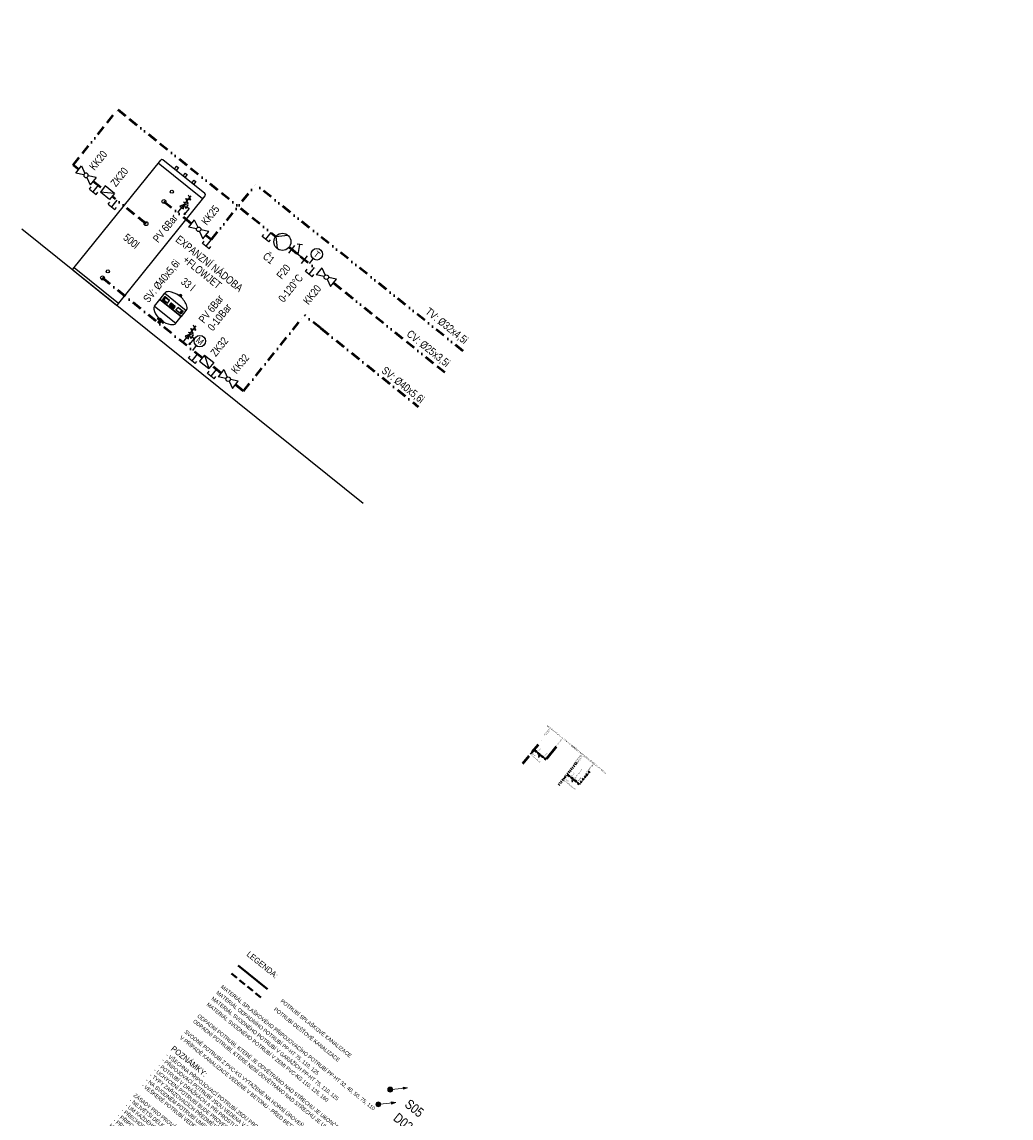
# Model space of a CAD drawing. Header units: millimetres. Extents: x -596506442 to -596040348, y -1160311056 to -1159813945.
# Tile 69 of 77: x -596411011 to -596385472, y -1159900433 to -1159872125. Entities that reach past the tile are written whole.
import ezdxf
from ezdxf.enums import TextEntityAlignment as Align

# ---------------------------------------------------------------- set-up
doc = ezdxf.new("R2010")
doc.units = ezdxf.units.MM
for name, pattern in [('CONTINOUS', [0]), ('DASHDOT', [25.4, 12.7, -6.35, 0, -6.35]), ('DDS_LT6', [819.999991, 400, -89.999998, 20, -89.999998, 20, -89.999998, 20, -89.999998]), ('DIVIDE', [31.75, 12.7, -6.35, 0, -6.35, 0, -6.35]), ('DIVIDE3', [50.8, 12.7, -6.35, 12.7, -6.35, 0, -6.35, 0, -6.35]), ('ČÁRKOVANÁX2', [38.1, 25.4, -12.7])]:
    doc.linetypes.add(name, pattern=pattern)
for name, color, linetype, lineweight in [('TP_01_Text', 7, 'Continuous', 5), ('TP_Armatury', 41, 'CONTINOUS', 13), ('Z-p-kanalizace_destova', 174, 'Continuous', 50), ('Z-p_cirkulace', 30, 'DIVIDE3', 50), ('Z-p_sv', 5, 'DASHDOT', 50), ('Z-p_tv', 10, 'DIVIDE', 50), ('ZTI-DPS-kanal_splaskova', 34, 'Continuous', 50), ('ZTI-DSP-potr_cirkulace', 40, 'DIVIDE3', 50), ('ZTI-DSP-st_popis', 142, 'Continuous', 50), ('ZTI-DSP-stoupacky', 5, 'Continuous', 25), ('ZTI-potr_studena-popis', 7, 'Continuous', 13), ('ZTI-texty_male', 7, 'Continuous', 18)]:
    doc.layers.add(name, color=color, linetype=linetype, lineweight=lineweight)
doc.layers.add('TP_02_Armatury', color=41, linetype='CONTINOUS')
doc.layers.add('Z-stoupacky_stred', color=7, linetype='Continuous', plot=False)
doc.styles.add('ARIAL', font='arial.ttf', dxfattribs={"width": 0.8})
doc.styles.get("Standard").update_dxf_attribs({"font": 'ic-simplex.shx', "width": 0.8})
doc.styles.add('TPtext', font='arial.ttf', dxfattribs={"width": 0.8, "height": 2})

# ---------------------------------------------------------------- blocks, each defined once
blk = doc.blocks.new('*U41')
at = {"color": 0, "linetype": 'Continuous', "lineweight": -2}
for p, q in [((35.36, 35.36), (424.26, 424.26)), ((424.26, 424.26), (291.68, 344.71)), ((344.71, 291.68), (424.26, 424.26))]:
    blk.add_line(p, q, dxfattribs=at)
blk.add_circle((0, 0), 50, dxfattribs=at)
at = {"layer": 'Z-stoupacky_stred', "linetype": 'Continuous'}
blk.add_lwpolyline([(0, 0), (0, 0)], dxfattribs=at)
blk = doc.blocks.new('A$C40495C7E')
for p, q in [((-199, 2355), (-199, 2295)), ((-199, 2355), (-161, 2355)), ((-161, 2355), (-161, 2295)), ((-19, 2355), (-19, 2295)), ((-19, 2355), (19, 2355)), ((19, 2355), (19, 2295)), ((161, 2355), (161, 2295)), ((161, 2355), (199, 2355)), ((199, 2355), (199, 2295)), ((-460, 10), (-460, 2270)), ((460, 2205), (-460, 2205)), ((435, 2295), (-435, 2295)), ((460, 10), (460, 2270)), ((460, 40), (-460, 40)), ((-450, 0), (450, 0))]:
    blk.add_line(p, q)
at = {"ltscale": 15}
blk.add_line((180, 2355), (180, 2355), dxfattribs=at)
for centre in [(0, 1985), (0, 335)]:
    blk.add_circle(centre, 25)
for centre, radius, start, end in [((-432, 2267), 28.6, 96.9146, 173.2576), ((432, 2267), 28.6, 6.6624, 83.1657), ((-450, 10), 10, 180, 270), ((450, 10), 10, 270, 0)]:
    blk.add_arc(centre, radius, start, end)
blk = doc.blocks.new('*U95')
at = {"color": 7}
for p, q in [((39, 291), (-39, 326)), ((-39, 258), (39, 291)), ((40, 220), (-39, 258)), ((-39, 187), (40, 220)), ((0, 3), (0, 345)), ((59, 167), (101, 167)), ((101, 38), (91, 72)), ((101, 167), (101, 38)), ((101, 38), (112, 72))]:
    blk.add_line(p, q, dxfattribs=at)
for points in [[(59, 201), (0, 167), (59, 133)], [(35, 105), (0, 167), (-36, 105)]]:
    blk.add_lwpolyline(points, close=True, dxfattribs=at)
blk = doc.blocks.new('*U97')
at = {"color": 7}
blk.add_line((0, 100), (0, 0), dxfattribs=at)
blk.add_circle((0, 192), 92.5, dxfattribs=at)
blk.add_text('M', height=101, dxfattribs=at).set_placement((0, 192), align=Align.MIDDLE_CENTER)
blk = doc.blocks.new('*U94')
at = {"color": 7}
for p, q in [((0, 63), (191, 63)), ((0, 63), (0, -63)), ((0, 63), (191, -63)), ((191, 63), (191, -63)), ((0, -63), (191, -63))]:
    blk.add_line(p, q, dxfattribs=at)
blk = doc.blocks.new('*U89')
at = {"color": 7}
for p, q in [((0, 75), (0, -75)), ((0, 75), (117, 16)), ((300, 75), (183, 16)), ((300, -75), (300, 75)), ((117, -16), (0, -75)), ((183, -16), (300, -75))]:
    blk.add_line(p, q, dxfattribs=at)
blk.add_circle((150, 0), 36.3, dxfattribs=at)
blk = doc.blocks.new('*U96')
at = {"color": 7}
for p, q in [((0, 0), (0, -137)), ((-69, -137), (-69, -94)), ((69, -137), (-69, -137)), ((69, -137), (69, -94))]:
    blk.add_line(p, q, dxfattribs=at)
blk = doc.blocks.new('A$C1B480698')
at = {"extrusion": (0, 1, 0)}
for p, q in [((-6, 467), (-21, 443)), ((20, 441), (-20, 441)), ((-9, 458), (-18, 442)), ((9, 458), (-9, 458)), ((-9, 458), (-9, 449)), ((-5, 464), (-7, 460)), ((7, 460), (-7, 460)), ((-7, 460), (-7, 452)), ((7, 448), (-7, 448)), ((6, 451), (-6, 451)), ((-5, 451), (-6, 448)), ((5, 468), (-5, 468)), ((4, 462), (-5, 462)), ((-5, 462), (-5, 453)), ((4, 453), (-5, 453)), ((4, 465), (-4, 465)), ((-3, 453), (-3, 441)), ((3, 453), (3, 441)), ((4, 462), (4, 453)), ((5, 464), (7, 460)), ((5, 451), (6, 448)), ((6, 467), (21, 443)), ((7, 460), (7, 452)), ((9, 458), (9, 449)), ((9, 458), (18, 442)), ((-177, 350), (177, 350)), ((-177, 250), (-177, 350)), ((-151, 316), (-151, 270)), ((-71, 316), (-151, 316)), ((-151, 314), (-71, 314)), ((-71, 270), (-71, 316)), ((-37, 296), (-37, 272)), ((-35, 294), (-35, 275)), ((33, 300), (-33, 300)), ((21, 296), (-32, 296)), ((-29, 277), (-29, 285)), ((-27, 284), (-27, 277)), ((-26, 289), (-24, 289)), ((-24, 286), (-25, 286)), ((-24, 289), (-24, 286)), ((-24, 289), (-24, 289)), ((-23, 281), (-23, 284)), ((-20, 284), (-16, 284)), ((-20, 284), (-20, 284)), ((-19, 289), (-18, 289)), ((-18, 286), (-18, 286)), ((-16, 284), (-16, 284)), ((-14, 284), (-14, 282)), ((-13, 289), (-12, 289)), ((-13, 286), (-13, 289)), ((-12, 286), (-13, 286)), ((-12, 289), (-12, 290)), ((-12, 277), (-12, 286)), ((-9, 293), (-7, 293)), ((-9, 290), (-9, 289)), ((-9, 289), (-7, 289)), ((-7, 286), (-9, 286)), ((-9, 286), (-9, 277)), ((-7, 291), (-8, 291)), ((-7, 293), (-7, 291)), ((-7, 289), (-7, 286)), ((-5, 293), (-3, 293)), ((-5, 277), (-5, 293)), ((-3, 293), (-3, 277)), ((-1, 281), (-1, 284)), ((2, 284), (5, 284)), ((2, 284), (2, 284)), ((3, 289), (4, 289)), ((4, 286), (3, 286)), ((5, 284), (5, 284)), ((8, 284), (8, 282)), ((9, 289), (12, 289)), ((9, 286), (9, 289)), ((12, 289), (12, 286)), ((14, 284), (14, 284)), ((16, 289), (18, 289)), ((16, 286), (16, 289)), ((18, 289), (18, 286)), ((24, 275), (24, 294)), ((37, 272), (37, 296)), ((71, 270), (71, 316)), ((71, 316), (151, 316)), ((151, 314), (71, 314)), ((151, 316), (151, 270)), ((177, 250), (177, 350)), ((-177, 250), (177, 250)), ((-174, 247), (-177, 250)), ((-177, 247), (177, 247)), ((-177, 138), (-177, 247)), ((-71, 272), (-151, 272)), ((-151, 270), (-71, 270)), ((-33, 268), (33, 268)), ((-32, 272), (21, 272)), ((-29, 277), (-29, 277)), ((-27, 277), (-29, 277)), ((-27, 277), (-27, 277)), ((-20, 282), (-20, 281)), ((-14, 282), (-20, 282)), ((-18, 279), (-14, 279)), ((-14, 277), (-18, 277)), ((-14, 279), (-14, 277)), ((-9, 277), (-12, 277)), ((-3, 277), (-5, 277)), ((-3, 277), (-3, 277)), ((2, 282), (2, 281)), ((8, 282), (2, 282)), ((4, 279), (7, 279)), ((7, 277), (4, 277)), ((7, 279), (7, 277)), ((9, 277), (9, 279)), ((12, 277), (9, 277)), ((12, 279), (12, 277)), ((14, 281), (14, 281)), ((16, 277), (16, 279)), ((18, 277), (16, 277)), ((18, 279), (18, 277)), ((71, 272), (151, 272)), ((151, 270), (71, 270)), ((174, 247), (177, 250)), ((177, 138), (177, 247)), ((-177, 138), (177, 138)), ((-48, 45), (-48, 38)), ((45, 48), (-45, 48)), ((45, 35), (-45, 35)), ((-41, 48), (-41, 50)), ((39, 41), (-39, 41)), ((-24, 55), (-28, 50)), ((-22, 49), (-27, 49)), ((0, 59), (-24, 55)), ((-13, 35), (-13, 41)), ((-13, 13), (-13, 35)), ((-13, 13), (13, 13)), ((-12, 45), (-9, 45)), ((-12, 13), (-12, 45)), ((-11, 8), (-12, 13)), ((-11, 0), (-11, 8)), ((-9, 45), (-8, 45)), ((-9, 45), (-9, 13)), ((-9, 13), (-9, 41)), ((-9, 13), (-8, 8)), ((-8, 45), (-8, 48)), ((-8, 13), (-8, 45)), ((-7, 8), (-8, 13)), ((-8, 8), (-7, 8)), ((-8, 8), (-8, 0)), ((-7, 0), (-7, 8)), ((-1, 48), (-1, 45)), ((-1, 45), (1, 45)), ((-1, 45), (-1, 13)), ((-1, 13), (-1, 8)), ((-1, 8), (1, 8)), ((-1, 8), (-1, 0)), ((0, 59), (24, 55)), ((1, 45), (1, 48)), ((1, 13), (1, 45)), ((1, 8), (1, 13)), ((1, 0), (1, 8)), ((8, 13), (7, 8)), ((7, 8), (8, 8)), ((7, 8), (7, 0)), ((8, 48), (8, 45)), ((8, 45), (12, 45)), ((8, 45), (8, 13)), ((8, 8), (9, 13)), ((8, 0), (8, 8)), ((9, 13), (9, 45)), ((9, 13), (9, 41)), ((12, 13), (11, 8)), ((11, 8), (11, 0)), ((12, 45), (12, 13)), ((13, 35), (13, 41)), ((13, 13), (13, 35)), ((22, 49), (27, 49)), ((24, 55), (28, 50)), ((41, 48), (41, 50)), ((48, 45), (48, 38)), ((-8, 0), (-11, 0)), ((-8, 0), (-7, 0)), ((-1, 0), (-7, 0)), ((-1, 0), (1, 0)), ((7, 0), (1, 0)), ((7, 0), (8, 0)), ((11, 0), (8, 0))]:
    blk.add_line(p, q, dxfattribs=at)
for p, q in [((-142, 304), (-142, 292)), ((-133, 292), (-133, 304)), ((133, 292), (133, 304)), ((142, 304), (142, 292))]:
    blk.add_line(p, q)
for centre, radius, start, end in [((0, 157), 284, 92.4043, 122.0529), ((-20, 442), 1.25, 149.0362, 270), ((-19, 442), 1.25, 270, 329.0362), ((-7, 449), 1.25, 180, 328.3925), ((-6, 452), 1.25, 180, 270), ((-5, 467), 1.25, 90, 149.0362), ((-4, 464), 1.25, 90, 149.0362), ((4, 464), 1.25, 30.9638, 90), ((5, 467), 1.25, 30.9638, 90), ((6, 452), 1.25, 270, 0), ((7, 449), 1.25, 211.6075, 360), ((0, 157), 284, 57.9471, 87.5957), ((19, 442), 1.25, 210.9638, 270), ((20, 442), 1.25, 270, 30.9638), ((-121, 350), 56, 122.0529, 180), ((-138, 286), 8, 124.2289, 55.7711), ((-138, 304), 4.5, 0, 180), ((-33, 296), 4, 90, 180), ((-32, 294), 2.24, 90, 180), ((-26, 285), 3.13, 106.1174, 143.376), ((-24, 285), 4.83, 147.2606, 178.2377), ((-26, 284), 4.86, 90.0504, 106.2962), ((-25, 285), 1.37, 127.2952, 158.5076), ((-23, 284), 3.84, 175.9324, 180.1077), ((-24, 284), 2.5, 158.9942, 176.3238), ((-25, 284), 1.69, 97.3746, 125.2227), ((-25, 283), 2.81, 90.0884, 98.1112), ((-19, 285), 3.88, 88.4512, 165.8928), ((-16, 284), 6.77, 165.5184, 179.4136), ((-18, 285), 2.35, 147.7135, 166.8659), ((-19, 285), 1.49, 87.6671, 146.1721), ((-16, 284), 4.05, 167.5936, 180.6121), ((-18, 285), 3.78, 12.9414, 92.7147), ((-18, 285), 1.49, 33.8279, 92.3329), ((-19, 285), 2.35, 13.1341, 32.2865), ((-20, 284), 4.05, 359.3879, 12.4064), ((-20, 284), 6.6, 359.5366, 14.6945), ((-8, 290), 3.87, 144.3624, 176.3354), ((-9, 291), 2.42, 115.5569, 140.1513), ((-9, 290), 3.71, 90.4804, 114.1156), ((-8, 290), 0.763, 105.8352, 156.9141), ((-7, 290), 1.47, 158.0272, 180.9979), ((-8, 290), 1.42, 90.0729, 106.1126), ((3, 285), 3.88, 88.4512, 165.8928), ((6, 284), 6.77, 165.5184, 179.4136), ((4, 285), 2.35, 147.7135, 166.8659), ((3, 285), 1.49, 87.6671, 146.1721), ((6, 284), 4.05, 167.5936, 180.6121), ((4, 285), 3.78, 12.9414, 92.7147), ((4, 285), 1.49, 33.8279, 92.3329), ((3, 285), 2.35, 13.1341, 32.2865), ((1, 284), 4.05, 359.3879, 12.4064), ((1, 284), 6.6, 359.5366, 14.6945), ((15, 286), 5.78, 180.4442, 200.5984), ((13, 286), 3.69, 200.4138, 233.8136), ((16, 286), 3.87, 181.4593, 192.5475), ((14, 286), 2, 191.3737, 222.1732), ((14, 285), 1.52, 225.7959, 271.9253), ((14, 285), 1.52, 268.0747, 314.2041), ((14, 286), 2, 317.8268, 348.6263), ((12, 286), 3.87, 347.4525, 358.5407), ((15, 286), 3.69, 306.1864, 339.5862), ((13, 286), 5.78, 339.4016, 359.5558), ((21, 294), 2.24, 0, 90), ((33, 296), 4, 0, 90), ((137, 286), 8, 124.2289, 55.7711), ((137, 304), 4.5, 0, 180), ((121, 350), 56, 0, 57.9471), ((-33, 272), 4, 180, 270), ((-32, 275), 2.24, 180, 270), ((-16, 281), 6.53, 181.0116, 192.2061), ((-19, 280), 3.83, 190.4306, 253.2549), ((-18, 281), 2.24, 178.2273, 223.4425), ((-18, 281), 2.4, 230.0119, 271.6328), ((-18, 283), 6.01, 253.484, 269.5372), ((6, 281), 6.53, 181.0116, 192.2061), ((3, 280), 3.83, 190.4306, 253.2549), ((4, 281), 2.24, 178.2273, 223.4425), ((4, 281), 2.4, 230.0119, 271.6328), ((4, 283), 6.01, 253.484, 269.5372), ((15, 279), 5.94, 159.7413, 179.7796), ((13, 279), 3.93, 128.2568, 159.4117), ((14, 280), 1.54, 91.9805, 160.9879), ((15, 279), 3.49, 159.5786, 181.0788), ((14, 280), 1.46, 29.0147, 86.8568), ((13, 279), 2.96, 2.1152, 28.2265), ((14, 279), 3.93, 20.5883, 51.7432), ((9, 278), 9.34, 5.3251, 18.3885), ((21, 275), 2.24, 270, 0), ((33, 272), 4, 270, 0), ((-132, 138), 45, 180, 231.7044), ((0, 305), 258, 231.7044, 260.8561), ((-45, 45), 3, 90, 180), ((-45, 38), 3, 180, 270), ((-45, 38), 3, 270, 0), ((-39, 38), 3, 90, 180), ((-27, 50), 0.5, 147.9946, 265.8404), ((0, 306), 258, 264.771, 275.229), ((27, 50), 0.5, 274.1596, 32.0054), ((39, 38), 3, 0, 90), ((0, 305), 258, 279.1439, 308.2956), ((45, 38), 3, 180, 270), ((45, 45), 3, 0, 90), ((45, 38), 3, 270, 0), ((132, 138), 45, 308.2956, 0)]:
    blk.add_arc(centre, radius, start, end)
blk = doc.blocks.new('*U98')
at = {"color": 7}
for q in [(-138, 138), (138, 138)]:
    blk.add_line((0, 275), q, dxfattribs=at)
blk.add_circle((0, 138), 138, dxfattribs=at)
blk = doc.blocks.new('*U93')
at = {"color": 7}
for p, q in [((0, -79), (0, 79)), ((265, 0), (0, 0)), ((89, 164), (12, 120)), ((132, 0), (50, 142)), ((265, -79), (265, 79))]:
    blk.add_line(p, q, dxfattribs=at)
blk = doc.blocks.new('*U92')
at = {"color": 7}
blk.add_line((0, 0), (0, 100), dxfattribs=at)
blk.add_circle((0, 192), 92.5, dxfattribs=at)
blk.add_text('T', height=101, dxfattribs=at).set_placement((0, 192), align=Align.MIDDLE_CENTER)

msp = doc.modelspace()

# ---------------------------------------------------------------- hatches: boundary and pattern name
at = {"layer": 'ZTI-DPS-kanal_splaskova', "lineweight": 20, "ltscale": 0.25}
h = msp.add_hatch(color=256, dxfattribs=at)
h.dxf.hatch_style = 1
h.paths.add_polyline_path([(-596401437.251, -1159899690.169), (-596401464.595, -1159899693.102, -0.198912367), (-596401472.687, -1159899720.639, -1), (-596401531.074, -1159899673.564, -0.668178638), (-596401464.595, -1159899693.102), (-596401437.251, -1159899690.169, 0.668178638), (-596401552.482, -1159899656.303, 1), (-596401451.279, -1159899737.899, 0.198912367)])
h.paths.add_polyline_path([(-596401531.074, -1159899673.564, 1), (-596401472.687, -1159899720.639, 1)], flags=17)
h = msp.add_hatch(color=256, dxfattribs=at)
h.dxf.hatch_style = 1
h.paths.add_polyline_path([(-596401054.452, -1159899649.108), (-596401169.308, -1159899633.143), (-596401166.309, -1159899661.106)])
h.paths.add_polyline_path([(-596401054.452, -1159899649.108), (-596401166.309, -1159899661.106), (-596401163.309, -1159899689.069)])
at = {"layer": 'ZTI-DSP-stoupacky', "lineweight": 20, "ltscale": 0.25}
h = msp.add_hatch(color=174, dxfattribs=at)
h.dxf.hatch_style = 1
h.paths.add_polyline_path([(-596401744.198, -1159900070.876), (-596401771.541, -1159900073.809, -0.198912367), (-596401779.634, -1159900101.346, -1), (-596401838.021, -1159900054.271, -0.668178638), (-596401771.541, -1159900073.809), (-596401744.198, -1159900070.876, 0.668178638), (-596401859.429, -1159900037.011, 1), (-596401758.226, -1159900118.606, 0.198912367)])
h.paths.add_polyline_path([(-596401838.021, -1159900054.271, 1), (-596401779.634, -1159900101.346, 1)], flags=17)
h = msp.add_hatch(color=174, dxfattribs=at)
h.dxf.hatch_style = 1
h.paths.add_polyline_path([(-596401361.398, -1159900029.815), (-596401476.255, -1159900013.851), (-596401473.255, -1159900041.814)])
h.paths.add_polyline_path([(-596401361.398, -1159900029.815), (-596401473.255, -1159900041.814), (-596401470.256, -1159900069.777)])

# ---------------------------------------------------------------- linework, layer by layer
at = {"ltscale": 1000}
msp.add_lwpolyline([(-596411011.43, -1159877472.205), (-596402204.245, -1159884549.282)], dxfattribs=at)
at = {"linetype": 'Continuous', "ltscale": 1000}
for centre in [(-596407345.541, -1159876761.099), (-596407806.934, -1159877335.287), (-596408931.833, -1159878735.186)]:
    msp.add_circle(centre, 49.969, dxfattribs=at)
at = {"layer": 'TP_01_Text', "ltscale": 1000}
for p, q in [((-596397630.651, -1159891066.263), (-596397675.582, -1159891121.991)), ((-596397648.476, -1159891101.491), (-596397665.748, -1159891096.44)), ((-596397657.149, -1159891112.248), (-596397665.748, -1159891096.44)), ((-596397657.149, -1159891112.248), (-596397674.421, -1159891107.197)), ((-596397665.822, -1159891123.005), (-596397674.421, -1159891107.197)), ((-596396798.739, -1159891748.719), (-596396816.012, -1159891743.668)), ((-596396807.412, -1159891759.476), (-596396816.012, -1159891743.668)), ((-596396790.066, -1159891737.962), (-596396807.339, -1159891732.911)), ((-596396798.739, -1159891748.719), (-596396807.339, -1159891732.911))]:
    msp.add_line(p, q, dxfattribs=at)
for points in [[(-596397661.908, -1159891085.246), (-596397674.364, -1159891075.204), (-596397661.811, -1159891059.634)], [(-596397661.811, -1159891059.634), (-596397672.573, -1159891064.942)], [(-596397661.811, -1159891059.634), (-596397664.715, -1159891071.277)], [(-596396803.499, -1159891721.717), (-596396815.955, -1159891711.675), (-596396803.401, -1159891696.105)], [(-596396803.401, -1159891696.105), (-596396814.164, -1159891701.412)], [(-596396803.401, -1159891696.105), (-596396806.306, -1159891707.748)]]:
    msp.add_lwpolyline(points, dxfattribs=at)
for points in [[(-596397666.413, -1159891090.833), (-596397652.231, -1159891093.048), (-596397657.404, -1159891079.66)], [(-596397649.932, -1159891078.354), (-596397652.228, -1159891093.059), (-596397638.345, -1159891087.695)], [(-596396808.003, -1159891727.304), (-596396793.822, -1159891729.519), (-596396798.994, -1159891716.131)], [(-596396791.522, -1159891714.825), (-596396793.819, -1159891729.53), (-596396779.936, -1159891724.166)]]:
    msp.add_lwpolyline(points, close=True, dxfattribs=at)
at = {"layer": 'TP_Armatury', "color": 0, "ltscale": 1000}
for p, q in [((-596397886.352, -1159891015.79), (-596397862.457, -1159891004.872)), ((-596397862.998, -1159891034.62), (-596397886.352, -1159891015.79)), ((-596397857.395, -1159891008.953), (-596397862.998, -1159891034.62)), ((-596397848.693, -1159890969.081), (-596397854.295, -1159890994.748)), ((-596397849.233, -1159890998.829), (-596397825.338, -1159890987.911)), ((-596397848.693, -1159890969.081), (-596397825.338, -1159890987.911)), ((-596397721.099, -1159890955.395), (-596397739.929, -1159890978.75)), ((-596397714.262, -1159890984.352), (-596397739.929, -1159890978.75)), ((-596397721.099, -1159890955.395), (-596397710.181, -1159890979.29)), ((-596397704.138, -1159890992.514), (-596397693.22, -1159891016.409)), ((-596397674.39, -1159890993.054), (-596397700.057, -1159890987.452)), ((-596397693.22, -1159891016.409), (-596397674.39, -1159890993.054)), ((-596397635.465, -1159891024.437), (-596397654.295, -1159891047.792)), ((-596397628.628, -1159891053.394), (-596397654.295, -1159891047.792)), ((-596397635.465, -1159891024.437), (-596397624.547, -1159891048.333)), ((-596397618.504, -1159891061.556), (-596397607.586, -1159891085.452)), ((-596397588.756, -1159891062.097), (-596397614.423, -1159891056.495)), ((-596397607.586, -1159891085.452), (-596397588.756, -1159891062.097)), ((-596397549.832, -1159891093.48), (-596397568.662, -1159891116.835)), ((-596397549.832, -1159891093.48), (-596397538.913, -1159891117.375)), ((-596397542.994, -1159891122.437), (-596397568.662, -1159891116.835)), ((-596397532.871, -1159891130.599), (-596397521.952, -1159891154.494)), ((-596397503.122, -1159891131.139), (-596397528.79, -1159891125.537)), ((-596397521.952, -1159891154.494), (-596397503.122, -1159891131.139)), ((-596397035.513, -1159891661.651), (-596397011.618, -1159891650.732)), ((-596397012.159, -1159891680.481), (-596397035.513, -1159891661.651)), ((-596397006.556, -1159891654.813), (-596397012.159, -1159891680.481)), ((-596396997.854, -1159891614.941), (-596397003.456, -1159891640.609)), ((-596396998.394, -1159891644.69), (-596396974.499, -1159891633.771)), ((-596396997.854, -1159891614.941), (-596396974.499, -1159891633.771)), ((-596396862.69, -1159891591.866), (-596396881.52, -1159891615.221)), ((-596396855.852, -1159891620.823), (-596396881.52, -1159891615.221)), ((-596396862.69, -1159891591.866), (-596396851.771, -1159891615.761)), ((-596396845.729, -1159891628.985), (-596396834.81, -1159891652.88)), ((-596396815.981, -1159891629.525), (-596396841.648, -1159891623.923)), ((-596396834.81, -1159891652.88), (-596396815.981, -1159891629.525)), ((-596396777.056, -1159891660.908), (-596396795.886, -1159891684.263)), ((-596396777.056, -1159891660.908), (-596396766.138, -1159891684.804)), ((-596396770.219, -1159891689.865), (-596396795.886, -1159891684.263)), ((-596396760.095, -1159891698.027), (-596396749.177, -1159891721.923)), ((-596396730.347, -1159891698.568), (-596396756.014, -1159891692.966)), ((-596396749.177, -1159891721.923), (-596396730.347, -1159891698.568)), ((-596396691.423, -1159891729.951), (-596396710.252, -1159891753.306)), ((-596396684.585, -1159891758.908), (-596396710.252, -1159891753.306)), ((-596396691.423, -1159891729.951), (-596396680.504, -1159891753.846)), ((-596396674.462, -1159891767.07), (-596396663.543, -1159891790.965)), ((-596396644.713, -1159891767.61), (-596396670.38, -1159891762.008)), ((-596396663.543, -1159891790.965), (-596396644.713, -1159891767.61))]:
    msp.add_line(p, q, dxfattribs=at)
for centre in [(-596397855.845, -1159891001.851), (-596397707.159, -1159890985.902), (-596397621.526, -1159891054.944), (-596397535.892, -1159891123.987), (-596397005.006, -1159891647.711), (-596396848.75, -1159891622.373), (-596396763.116, -1159891691.415), (-596396677.483, -1159891760.458)]:
    msp.add_circle(centre, 7.27, dxfattribs=at)
at = {"layer": 'Z-p-kanalizace_destova', "color": 174, "linetype": 'ČÁRKOVANÁX2', "lineweight": 40, "ltscale": 7}
msp.add_line((-596405603.528, -1159896701.79), (-596404841.198, -1159897316.421), dxfattribs=at)
at = {"layer": 'Z-p_cirkulace', "ltscale": 20}
for points in [[(-596409688.382, -1159875823.436), (-596408535.965, -1159874389.292), (-596404457.36, -1159877666.685)], [(-596409546.053, -1159875937.805), (-596409688.382, -1159875823.436)], [(-596409169.242, -1159876235.178), (-596408919.797, -1159876435.621)], [(-596407806.934, -1159877335.287), (-596408684.161, -1159876630.384)], [(-596404114.077, -1159877942.532), (-596403339.612, -1159878564.859)], [(-596402965.445, -1159878865.524), (-596400074.841, -1159881188.289)]]:
    msp.add_lwpolyline(points, dxfattribs=at)
at = {"layer": 'Z-p_sv', "ltscale": 20}
for points in [[(-596406358.403, -1159880803.084), (-596408931.833, -1159878735.186)], [(-596405291.915, -1159881660.068), (-596403716.486, -1159879699.499)], [(-596403296.071, -1159880037.327), (-596403716.486, -1159879699.499)], [(-596403296.071, -1159880037.327), (-596400776.728, -1159882061.763)], [(-596405870.678, -1159881194.999), (-596406120.123, -1159880994.556)], [(-596405291.915, -1159881660.068), (-596405496.511, -1159881495.663)], [(-596397837.015, -1159890978.496), (-596397525.199, -1159890591.748)], [(-596398077.857, -1159891277.212), (-596397874.675, -1159891025.205)]]:
    msp.add_lwpolyline(points, dxfattribs=at)
at = {"layer": 'Z-p_sv', "ltscale": 2}
for points in [[(-596396986.176, -1159891624.356), (-596396672.347, -1159891235.112)], [(-596397149.368, -1159891826.763), (-596397023.836, -1159891671.066)]]:
    msp.add_lwpolyline(points, dxfattribs=at)
at = {"layer": 'Z-p_tv', "ltscale": 20}
for points in [[(-596406261.105, -1159877632.505), (-596406119.487, -1159877746.303), (-596404974.721, -1159876321.68)], [(-596399621.099, -1159880623.622), (-596404974.721, -1159876321.68)], [(-596407345.541, -1159876761.099), (-596406635.272, -1159877331.84)]]:
    msp.add_lwpolyline(points, dxfattribs=at)
at = {"layer": 'ZTI-DPS-kanal_splaskova', "lineweight": 40, "ltscale": 0.25}
msp.add_line((-596405431.52, -1159896488.448), (-596404669.19, -1159897103.079), dxfattribs=at)
at = {"layer": 'ZTI-DPS-kanal_splaskova', "lineweight": 20, "ltscale": 0.25}
msp.add_line((-596401169.308, -1159899633.143), (-596401163.309, -1159899689.069), dxfattribs=at)
msp.add_circle((-596401501.881, -1159899697.101), 65, dxfattribs=at)
at = {"layer": 'ZTI-DSP-potr_cirkulace', "color": 3, "linetype": 'DDS_LT6'}
for points in [[(-596397789.477, -1159890919.533), (-596397730.514, -1159890967.072)], [(-596397683.805, -1159891004.732), (-596397644.88, -1159891036.115)], [(-596397598.171, -1159891073.774), (-596397559.247, -1159891105.157)], [(-596397214.568, -1159890842.196), (-596397478.846, -1159891169.981)], [(-596397512.537, -1159891142.817), (-596397478.846, -1159891169.981)], [(-596396931.067, -1159891556.004), (-596396872.105, -1159891603.543)], [(-596396825.396, -1159891641.203), (-596396786.471, -1159891672.586)], [(-596396739.762, -1159891710.245), (-596396700.837, -1159891741.628)], [(-596396654.128, -1159891779.288), (-596396620.436, -1159891806.452)]]:
    msp.add_lwpolyline(points, dxfattribs=at)
at = {"layer": 'ZTI-DSP-potr_cirkulace', "color": 3, "linetype": 'DDS_LT6', "ltscale": 0.1}
msp.add_lwpolyline([(-596396356.158, -1159891478.667), (-596396620.436, -1159891806.452)], dxfattribs=at)
at = {"layer": 'ZTI-DSP-stoupacky', "color": 174, "lineweight": 20, "ltscale": 0.25}
msp.add_line((-596401476.255, -1159900013.851), (-596401470.256, -1159900069.777), dxfattribs=at)
msp.add_circle((-596401808.827, -1159900077.808), 65, dxfattribs=at)

# ---------------------------------------------------------------- block references
at = {"ltscale": 1000}
for name, p, xscale, yscale, zscale, rotation in [('A$C40495C7E', (-596409129.923, -1159878984.469), 1.600000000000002, 1.600000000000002, 1.600000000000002, 321.2161949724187), ('A$C1B480698', (-596407483.477, -1159879899.023), 1.999999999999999, 1.999999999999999, 1.999999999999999, 321.2161308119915)]:
    msp.add_blockref(name, p, dxfattribs=dict(at, xscale=xscale, yscale=yscale, zscale=zscale, rotation=rotation))
at = {"layer": 'TP_02_Armatury', "color": 143, "ltscale": 1000, "zscale": 1.6}
for name, p, xscale, yscale, rotation in [('*U89', (-596409171.886, -1159876238.469), -1.6, 1.600000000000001, 321.2161307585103), ('*U96', (-596409047.164, -1159876338.691), -1.6, 1.600000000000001, 321.2161307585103), ('*U94', (-596408684.161, -1159876630.384), -1.6, 1.600000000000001, 321.2161307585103), ('*U96', (-596408559.439, -1159876730.606), -1.6, 1.600000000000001, 321.2161307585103), ('*U95', (-596406990.407, -1159877046.47), 1.6, 1.6, 321.2161308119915), ('*U89', (-596406635.272, -1159877331.84), 1.6, 1.6, 321.2161308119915), ('*U96', (-596404582.082, -1159877566.463), 1.6, 1.6, 321.2161308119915), ('*U98', (-596404114.077, -1159877942.532), 1.6, 1.6, 51.21613080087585), ('*U96', (-596406124.996, -1159877741.877), 1.6, 1.6, 321.2161308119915), ('*U93', (-596404043.707, -1159877999.079), 1.6, 1.6, 321.2161308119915), ('*U92', (-596403589.057, -1159878364.416), 1.6, 1.6, 321.2161308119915), ('*U96', (-596403464.334, -1159878464.638), 1.6, 1.6, 321.2161308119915), ('*U89', (-596403339.612, -1159878564.859), 1.6, 1.6, 321.2161308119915), ('*U95', (-596406859.937, -1159880405.489), 1.6, 1.6, 321.2161308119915), ('*U97', (-596406610.492, -1159880605.932), 1.6, 1.6, 321.2161308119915), ('*U96', (-596406485.771, -1159880706.154), 1.6, 1.6, 321.2161308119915), ('*U94', (-596406361.048, -1159880806.375), 1.6, 1.6, 321.2161308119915), ('*U96', (-596405998.046, -1159881098.069), 1.6, 1.6, 321.2161308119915), ('*U89', (-596405873.323, -1159881198.29), 1.6, 1.6, 321.2161308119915)]:
    msp.add_blockref(name, p, dxfattribs=dict(at, xscale=xscale, yscale=yscale, rotation=rotation))

# ---------------------------------------------------------------- texts
at = {"ltscale": 1000, "style": 'ARIAL', "width": 0.8}
for s, rotation, p in [('KK20', 51.2161455, (-596408918.31, -1159875798.988)), ('ZK20', 51.2161455, (-596408371.289, -1159876229.538)), ('KK25', 51.2161455, (-596406022.79, -1159877213.398)), ('PV 6Bar', 51.2161455, (-596407186.36, -1159877555.752)), ('500l', 321.2161455, (-596408287.061, -1159877908.629)), ('EXPANZNÍ NÁDOBA', 321.2161455, (-596406273.344, -1159878489.07)), ('Č1', 321.2161455, (-596404737.641, -1159878349.376)), ('+FLOWJET', 321.2161455, (-596406456.177, -1159878716.601)), ('F20', 51.2161455, (-596404132.864, -1159878675.341)), ('33 l', 321.2161455, (-596406822.366, -1159879026.228)), ('0-120%%DC', 51.2161455, (-596403949.92, -1159879100.659)), ('PV 6Bar', 51.2161455, (-596406004.205, -1159879637.718)), ('ZK32', 51.2161455, (-596405790.768, -1159880612.372)), ('KK32', 51.2161455, (-596405252.548, -1159881053.874))]:
    msp.add_text(s, height=200, rotation=rotation, dxfattribs=at).set_placement(p, align=Align.BOTTOM_CENTER)
for s, rotation, p in [('SV: %%C40x5,6i', 51.2161455, (-596407486.281, -1159878752.491)), ('KK20', 51.2161455, (-596403596.923, -1159879106.319)), ('0-10Bar', 51.2161455, (-596405988.845, -1159879685.959)), ('TV: %%C32x4,5i', 321.2161455, (-596399978.432, -1159879891.722)), ('CV: %%C25x3,5i', 321.2161455, (-596400453.755, -1159880477.521)), ('SV: %%C40x5,6i', 321.2161455, (-596401107.713, -1159881417.987))]:
    msp.add_text(s, height=200, rotation=rotation, dxfattribs=at).set_placement(p, align=Align.TOP_CENTER)
at = {"ltscale": 1000, "style": 'TPtext', "width": 0.8}
msp.add_text('ZAPOJENÍ POŽÁRNÍ VODY A PODRUŽNÉHO VODOMĚRU', height=25, rotation=321.1223398, dxfattribs=at).set_placement((-596397469.852, -1159890298.835))
at = {"layer": 'ZTI-potr_studena-popis', "ltscale": 10, "width": 0.8}
for s, height, p in [('LEGENDA:', 150, (-596405224.592, -1159896228.179)), ('MATERIÁL SPLAŠKOVÉHO PŘIPOJOVACÍHO POTRUBÍ PP-HT 32, 40, 50, 75, 110', 100, (-596405885.628, -1159897061.233)), ('MATERIÁL SVODNÉHO POTRUBÍ V GARÁŽÍCH PP-HT 75, 110, 125', 100, (-596406130.969, -1159897365.53)), ('MATERIÁL ODPADNÍHO POTRUBÍ PP-HT 75, 110, 125', 100, (-596406008.299, -1159897213.381)), ('MATERIÁL SVODNÉHO POTRUBÍ V ZEMI PVC-KG 110, 125, 160', 100, (-596406253.64, -1159897517.679)), ('POTRUBÍ DEŠŤOVÉ KANALIZACE ', 100, (-596404517.296, -1159897644.314)), ('POTRUBÍ SPLAŠKOVÉ KANALIZACE', 100, (-596404345.288, -1159897430.971)), ('ODPADNÍ POTRUBÍ, KTERÉ NENÍ ODVĚTRÁNO NAD STŘECHU JE UKONČENO PŘIVZDUŠŇOVACÍM VENTILEM NEBO ZÁTKOU', 100, (-596406603.791, -1159897951.973)), ('ODPADNÍ POTRUBÍ, KTERÉ JE ODVĚTRÁNO NAD STŘECHU JE UKONČENO VĚTRACÍ HLAVICÍ VE VÝŠCE 500 mm NAD ÚROVNÍ ATIKY', 100, (-596406493.635, -1159897815.346)), ('SVODNÉ POTRUBÍ Z PVC-KG VYTAŽENÉ NA HORNÍ ÚROVEŇ ZÁKLADOVÉ DESKY', 100, (-596406825.772, -1159898227.297)), ('V PŘÍPADĚ KANALIZACE VEDENÉ V BETONU - PŘED BETONÁŽÍ UTĚSNIT SPOJE', 100, (-596406945.832, -1159898376.208))]:
    msp.add_text(s, height=height, rotation=321.122374, dxfattribs=at).set_placement(p)
at = {"layer": 'ZTI-potr_studena-popis', "ltscale": 10, "insert": (-596407085.153, -1159898552.168), "char_height": 100, "width": 9260.17613, "attachment_point": 1, "rotation": 321.1223711}
msp.add_mtext('{\\H1.5x;POZNÁMKY:\\P}- VŠECHNA PŘIPOJOVACÍ POTRUBÍ JSOU PROVEDENA V MINIMÁLNÍM SKLONU 3 % NENÍ-LI TOMU UVEDENO JINAK, KONDENZAČNÍ POTRUBÍ LZE VE SKLONU MIN. 1 %\\P- PŘIPOJOVACÍ POTRUBÍ JSOU VEDENA V PŘEDSTĚNĚ, NENÍ-LI UVEDENO JINAK\\P- POTRUBÍ V DRÁŽKÁCH A PŘI PROSTUPU KONSTRUKCEMI BUDE CHRÁNĚNO PROTI MECHANICKÉMU POŠKOZENÍ PLSTĚNÝMI PÁSY,\\P- UCHYCENÍ POTRUBÍ BUDE PROVEDENO DLE MONTÁŽNÍHO NÁVODU VÝROBCE, BUDOU DODRŽENY NORMOVÉ POŽADAVKY OCHRANY PROTI HLUKU\\P{\\A1;- TYPY ZAŘIZOVACÍCH PŘEDMĚTŮ A VÝŠKOVÉ UMÍSTĚNÍ ODPADU BUDE DLE POŽADAVKŮ INVESTORA (VIZ STAVEBNÍ ČÁST PROJEKTOVÉ DOKUMENTACE D.2.1)}\\P- NA SVODNÉM POTRUBÍ UMÍSTĚNY ČISTICÍ KUSY 1 m NAD PODLAHOU DANÉHO PODLAŽÍ, NUTNO ZAJISTIT PŘÍSTUP (OSAZENÍ REVIZNÍCH DVÍŘEK)\\P{\\A1;- VEŠKERÉ POTRUBÍ VEDENO V 1. PP (MIMO M.Č. A3.01.03 A A3.01.04) BUDE OPATŘENO TEPELNOU IZOLACÍ A TOPNÝMI KABELY\\P}\\PZÁSADY PRO PROVÁDĚNÍ PŘIPOJOVACÍHO POTRUBÍ:\\P- NEJVĚTŠÍ DÉLKA NEVĚTRANÉHO PŘIPOJOVACÍHO POTRUBÍ JE 4 m, NEJMENŠÍ SKLON NEVĚTRANÉHO PŘIPOJOVACÍHO POTRUBÍ JE 3%,\\P- UM KAŽDÉHO ZAŘIZOVACÍHO PŘEDMĚTU BUDE OSAZENA ZÁPACHOVÁ UZÁVĚRA S VÝŠKOU VODNÍHO SLOUPCE MINIMÁLNĚ 50 mm,\\P- PŘECHOD NA ODPADNÍ POTRUBÍ JE PROVEDEN ODBOČKAMI S ÚHLEM ODBOČENÍ 45° AŽ 88,5°,\\P- PŘIPOJOVACÍ POTRUBÍ OD DVOU A VÍCE ZAŘIZOVACÍCH PŘEDMĚTŮ NAPOJENÉHO DO SVODNÉHO POTRUBÍ MÁ BÝT OPATŘENO ČISTÍCÍ TVAROVKOU,\\P- PŘIPOJOVACÍ POTRUBÍ NAPOJENÁ NA ODPADNÍ POTRUBÍ ODBOČKOU S ÚHLEM VĚTŠÍM NEŽ 75°, MUSÍ MÍT MEZI DNEM PŘIPOJOVACÍHO POTRUBÍ V MÍSTĚ PŘIPOJENÍ A HLADINOU VODY V NAPOJENÉ ZÁPACHOVÉ UZÁVĚRCE SVISLOU VZDÁLENOST VĚTŠÍ NEBO ROVNU VNITŘNÍMU PRŮMĚRU PŘIP. POTRUBÍ,\\P- ODBOČKY S BOČNÍM ÚHLEM PŘIPOJENÍ VĚTŠÍM NEŽ 60° MUSÍ BÝT NA PŘIPOJOVACÍM POTRUBÍ OSAZENY S ODTOKEM VE SVISLÉ ROVINĚ,\\P- EXCENTRICKÉ REDUKCE OSAZENÉ NA LEŽATÉM PŘIPOJOVACÍM POTRUBÍ MUSÍ BÝT OSAZENY S ROVNÝM POVRCHEM NAHOŘE.\\P\\PZÁSADY PRO PROVÁDĚNÍ ODPADNÍHO POTRUBÍ - ZALOMENÍ SPLAŠKOVÉHO ODP. POTRUBÍ SE PROVÁDÍ NĚKTERÝM Z NÍŽE UVEDENÝCH ZPŮSOBŮ:\\P- POTRUBÍM VEDENÝM POD ÚHLEM NEJVÝŠE 45° OD SVISLICE, BEZ ZVĚTŠOVÁNÍ JMENOVITÉ SVĚTLOSTI,\\P- POTRUBÍM VEDENÝM POD ÚHLEM VĚTŠÍM NEŽ 45° (NEJVÍCE 88,5°) OD SVISLICE DIMENZOVANÝM JAKO SVODNÉ POTRUBÍ, POKUD NA ODPADNÍ POTRUBÍ POD ZALOMENÍM NEJSOU NAPOJENA PŘIPOJOVACÍ NEBO JINÁ ODPADNÍ POTRUBÍ A ODPADNÍ POTRUBÍ NENÍ NAD ZALOMENÍM VYŠŠÍ NEŽ 30M,\\P- POTRUBÍM VEDENÝM POD ÚHLEM VĚTŠÍM NEŽ 45° (NEJVÍCE 88,5°) OD SVISLICE A ZVĚTŠENÍM JMENOVITÉ SVĚTLOSTI POTRUBÍ NA JMENOVITOU SVĚTLOST, KTERÁ JE NEJBLÍŽE VYŠŠÍ NEŽ JMENOVITÁ SVĚTLOST URČENÁ VÝPOČTEM, POKUD JSOU NA ODPADNÍM POTRUBÍ POD ZALOMENÍM NAPOJENA PŘIP. NEBO JINÁ ODPADNÍ POTRUBÍ A ODPADNÍ POTRUBÍ NENÍ NAD ZALOMENÍM VYŠŠÍ NEŽ 30M. ZVĚTŠENÍ JMENOVITÉ SVĚTLOSTI SE PROVEDE TĚSNĚ NAD ZALOMENÍM, PŘI VĚTŠÍM POČTU ZALOMENÍ SE JMENOVITÁ SVĚTLOST ZVĚTŠUJE JEN UM NEJVYŠŠÍHO ZALOMENÍ.', dxfattribs=at)
at = {"layer": 'ZTI-texty_male', "ltscale": 1000, "style": 'ARIAL', "width": 0.8}
for s, height, rotation, p in [('POŽÁRNÍ VODA', 20, 51.1223398, (-596397147.532, -1159890724.034)), ('KKV 32', 20, 321.1223398, (-596397791.66, -1159891041.172)), ('HLAVNÍ UZÁVĚR VODY', 20, 321.1223398, (-596397722.552, -1159891157.863)), ('KK 32', 20, 51.1223398, (-596397655.451, -1159890912.392)), ('KKV 32', 20, 51.1223398, (-596397490.554, -1159891045.341)), ('SCHÉMA ZAPOJENÍ POŽÁRNÍ VODY  M1:10', 40, 321.1223398, (-596396368.4, -1159891152.021)), ('POŽÁRNÍ VODA', 30, 51.1223398, (-596396376.028, -1159891418.794)), ('KKV 32', 30, 321.1223398, (-596396940.821, -1159891687.033)), ('KK 32', 30, 51.1223398, (-596396797.042, -1159891548.863)), ('SYSTÉMOVÝ ODDĚLOVAČ', 20, 51.1223398, (-596396661.714, -1159891553.26)), ('KKV 32', 30, 51.1223398, (-596396632.145, -1159891681.812)), ('HLAVNÍ UZÁVĚR VODY', 30, 321.1223398, (-596396871.712, -1159891803.723))]:
    msp.add_text(s, height=height, rotation=rotation, dxfattribs=at).set_placement(p, align=Align.TOP_CENTER)
at = {"layer": 'ZTI-texty_male', "ltscale": 1000, "attachment_point": 2, "rotation": 51.1223711, "style": 'ARIAL'}
for insert, char_height, width in [((-596397468.529, -1159890455.351), 20, 220.71068), ((-596396673.426, -1159891156.25), 30, 288.8534)]:
    msp.add_mtext('NOVÝ ROZVOD\\PPITNÁ VODA', dxfattribs=dict(at, insert=insert, char_height=char_height, width=width))

# ---------------------------------------------------------------- next in the draw order: texts
at = {"layer": 'ZTI-DSP-st_popis', "color": 0, "lineweight": 13, "insert": (-596400798.662, -1159900080.351), "char_height": 250, "width": 500, "attachment_point": 2, "rotation": 321.1223711, "style": 'ARIAL', "bg_fill": 3, "box_fill_scale": 1, "bg_fill_color": 256, "bg_fill_true_color": 13158600, "bg_fill_transparency": 33554432}
msp.add_mtext('S05', dxfattribs=at)

# ---------------------------------------------------------------- next in the draw order: block references
at = {"layer": 'ZTI-DPS-kanal_splaskova', "lineweight": 20, "ltscale": 0.25, "xscale": 0.75, "yscale": 0.75, "zscale": 0.75, "rotation": 321.1223710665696}
msp.add_blockref('*U41', (-596401501.881, -1159899697.101), dxfattribs=at)

# ---------------------------------------------------------------- next in the draw order: texts
at = {"layer": 'ZTI-DSP-st_popis', "color": 0, "lineweight": 13, "insert": (-596401087.648, -1159900438.781), "char_height": 250, "width": 500, "attachment_point": 2, "rotation": 321.1223711, "style": 'ARIAL', "bg_fill": 3, "box_fill_scale": 1, "bg_fill_color": 256, "bg_fill_true_color": 13158600, "bg_fill_transparency": 33554432}
msp.add_mtext('D02', dxfattribs=at)

# ---------------------------------------------------------------- next in the draw order: block references
at = {"layer": 'ZTI-DSP-stoupacky', "color": 174, "lineweight": 20, "ltscale": 0.25, "xscale": 0.75, "yscale": 0.75, "zscale": 0.75, "rotation": 321.1223710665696}
msp.add_blockref('*U41', (-596401808.827, -1159900077.808), dxfattribs=at)

doc.saveas('drawing.dxf')
